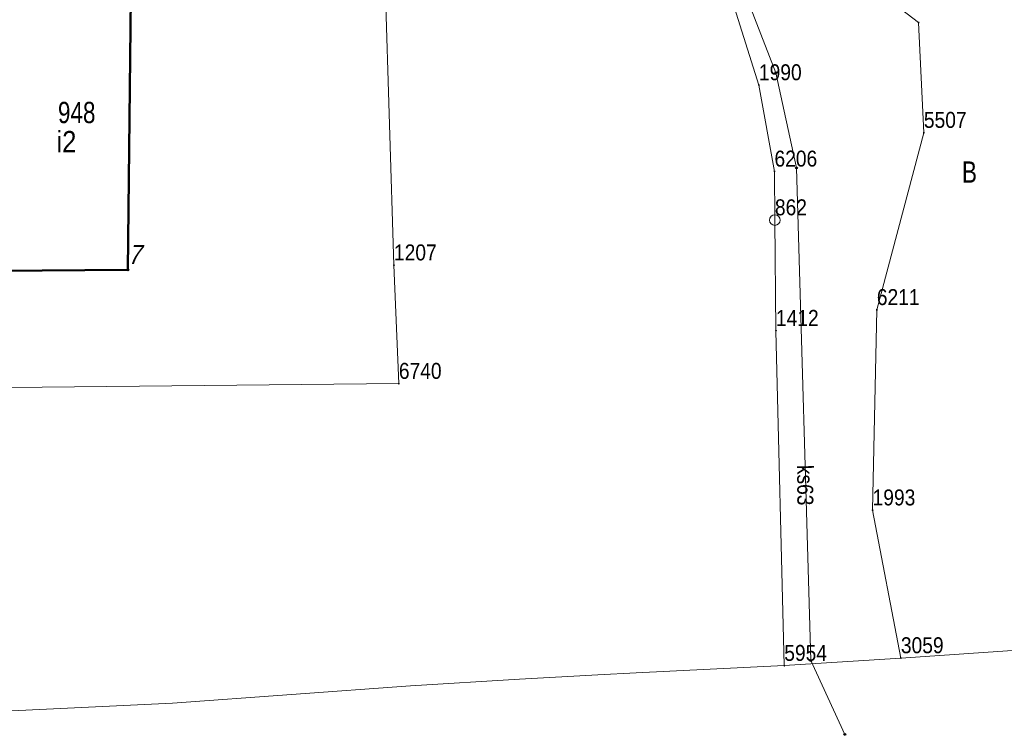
# Model space of a CAD drawing. Header units: metres. Extents: x 5551907 to 5556416, y 5709283 to 5712755.
# Tile 45 of 100: x 5554581 to 5554627, y 5710505 to 5710538. Entities that reach past the tile are written whole.
import ezdxf
from ezdxf.enums import TextEntityAlignment as Align

# ---------------------------------------------------------------- set-up
doc = ezdxf.new("R2010")
doc.units = ezdxf.units.M
doc.linetypes.add('219-500', pattern=[0])
doc.layers.get('0').update_dxf_attribs({"color": 2, "lineweight": 5})
doc.styles.get("Standard").update_dxf_attribs({"font": 'Working1250', "width": 0.75})

# ---------------------------------------------------------------- blocks, each defined once
blk = doc.blocks.new('PUNKTBUD')
at = {"color": 0}
blk.add_circle((0, 0), 0.045, dxfattribs=at)
blk = doc.blocks.new('203')
at = {"linetype": 'Continuous', "lineweight": 0}
h = blk.add_hatch(color=0, dxfattribs=at)
edge = h.paths.add_edge_path()
edge.add_arc((0, 0), 0.045, 0, 360)
blk = doc.blocks.new('202')
at = {"color": 0, "linetype": 'Continuous', "lineweight": 0}
blk.add_circle((0, 0), 0.25, dxfattribs=at)
blk = doc.blocks.new('PIKIETAW1891')
at = {"color": 0}
blk.add_circle((0, 0), 0.045, dxfattribs=at)

msp = doc.modelspace()

# ---------------------------------------------------------------- linework, layer by layer
at = {"layer": '218-kontur użytku gruntowego', "color": 3, "linetype": 'CONTINUOUS', "lineweight": 18, "flags": 128}
for points in [[(5554621.96, 5710508.22), (5554633.36, 5710508.99)], [(5554633.36, 5710508.99), (5554621.96, 5710508.22)], [(5554616.48, 5710507.86), (5554621.96, 5710508.22)], [(5554621.96, 5710508.22), (5554616.48, 5710507.86)], [(5554604.04, 5710507.22), (5554607.72, 5710507.43)], [(5554607.72, 5710507.43), (5554604.04, 5710507.22)], [(5554607.72, 5710507.43), (5554609.52, 5710507.53)], [(5554609.52, 5710507.53), (5554607.72, 5710507.43)], [(5554609.52, 5710507.53), (5554616.48, 5710507.86)], [(5554616.48, 5710507.86), (5554609.52, 5710507.53)], [(5554598.92, 5710506.91), (5554604.04, 5710507.22)], [(5554604.04, 5710507.22), (5554598.92, 5710506.91)], [(5554587.74, 5710506.1), (5554598.92, 5710506.91)], [(5554598.92, 5710506.91), (5554587.74, 5710506.1)], [(5554574.25, 5710505.45), (5554587.74, 5710506.1)], [(5554587.74, 5710506.1), (5554574.25, 5710505.45)]]:
    msp.add_lwpolyline(points, dxfattribs=at)
at = {"layer": '219-działka ewidencyjna', "color": 7, "linetype": '219-500', "lineweight": 18, "flags": 128}
for points in [[(5554618.18, 5710541.65), (5554622.79, 5710538.1)], [(5554597.72, 5710539.93), (5554598.14, 5710526.69)], [(5554614.05, 5710539.09), (5554615.29, 5710535.16)], [(5554622.79, 5710538.1), (5554623.04, 5710532.92)], [(5554615.29, 5710535.16), (5554616.02, 5710531.1)], [(5554623.04, 5710532.92), (5554620.83, 5710524.59)], [(5554616.02, 5710531.1), (5554616.04, 5710528.81)], [(5554616.04, 5710528.81), (5554616.09, 5710523.61)], [(5554598.14, 5710526.69), (5554598.37, 5710521.12)], [(5554620.83, 5710524.59), (5554620.63, 5710515.17)], [(5554616.09, 5710523.61), (5554616.48, 5710507.86)], [(5554572.45, 5710520.86), (5554598.37, 5710521.12)], [(5554620.63, 5710515.17), (5554621.96, 5710508.22)], [(5554621.96, 5710508.22), (5554616.48, 5710507.86)]]:
    msp.add_lwpolyline(points, dxfattribs=at)
at = {"layer": '312-budynek ewidencyjny', "color": 7, "linetype": 'CONTINUOUS', "lineweight": 50, "flags": 128}
for points in [[(5554585.8, 5710542.14), (5554585.63, 5710526.47)], [(5554585.63, 5710526.47), (5554579.57, 5710526.43)]]:
    msp.add_lwpolyline(points, dxfattribs=at)
at = {"layer": 'przewód kanalizacyjny', "color": 34, "linetype": 'CONTINUOUS', "lineweight": 18, "flags": 128}
msp.add_lwpolyline([(5554604.5, 5710557.96), (5554609.36, 5710555.79), (5554613.78, 5710541.69), (5554616.09, 5710535.74), (5554617.06, 5710531.26), (5554617.73, 5710508.1), (5554619.33, 5710504.63)], dxfattribs=at)

# ---------------------------------------------------------------- block references
at = {"layer": '202-punkt graniczny', "color": 7, "linetype": 'CONTINUOUS', "lineweight": 18}
msp.add_blockref('202', (5554616.04, 5710528.81), dxfattribs=at)
at = {"layer": '203-punkt graniczny', "color": 7, "linetype": 'CONTINUOUS', "lineweight": 18}
for p in [(5554622.79, 5710538.1), (5554615.29, 5710535.16), (5554623.04, 5710532.92), (5554616.02, 5710531.1), (5554598.14, 5710526.69), (5554620.83, 5710524.59), (5554616.09, 5710523.61), (5554598.37, 5710521.12), (5554620.63, 5710515.17), (5554616.48, 5710507.86), (5554621.96, 5710508.22)]:
    msp.add_blockref('203', p, dxfattribs=at)
at = {"layer": 'Punkt budynku', "color": 5, "linetype": 'CONTINUOUS', "lineweight": 18}
msp.add_blockref('PUNKTBUD', (5554585.63, 5710526.47), dxfattribs=at)
at = {"layer": 'Punkt roboczy BDOT GESUT K1', "color": 6, "linetype": 'CONTINUOUS', "lineweight": 18}
for p in [(5554616.09, 5710535.74), (5554617.06, 5710531.26), (5554617.73, 5710508.1), (5554619.33, 5710504.63)]:
    msp.add_blockref('PIKIETAW1891', p, dxfattribs=at)

# ---------------------------------------------------------------- texts
at = {"layer": '202-punkt graniczny-Atr103', "color": 7, "width": 0.9}
msp.add_text('862', height=0.75, dxfattribs=at).set_placement((5554616.04, 5710528.81), align=Align.BOTTOM_LEFT)
msp.add_text('862', height=0.75, dxfattribs=at).set_placement((5554616.04, 5710528.81), align=Align.BOTTOM_LEFT)
at = {"layer": '203-punkt graniczny-Atr103', "color": 7, "width": 0.9}
for s, p in [('1990', (5554615.29, 5710535.16)), ('1990', (5554615.29, 5710535.16)), ('5507', (5554623.04, 5710532.92)), ('5507', (5554623.04, 5710532.92)), ('6206', (5554616.02, 5710531.1)), ('6206', (5554616.02, 5710531.1)), ('1207', (5554598.14, 5710526.69)), ('1207', (5554598.14, 5710526.69)), ('6211', (5554620.83, 5710524.59)), ('6211', (5554620.83, 5710524.59)), ('1412', (5554616.09, 5710523.61)), ('1412', (5554616.09, 5710523.61)), ('6740', (5554598.37, 5710521.12)), ('6740', (5554598.37, 5710521.12)), ('1993', (5554620.63, 5710515.17)), ('1993', (5554620.63, 5710515.17)), ('5954', (5554616.48, 5710507.86)), ('5954', (5554616.48, 5710507.86)), ('3059', (5554621.96, 5710508.22)), ('3059', (5554621.96, 5710508.22))]:
    msp.add_text(s, height=0.75, dxfattribs=at).set_placement(p, align=Align.BOTTOM_LEFT)
at = {"layer": '210-oznaczenie konturu użytku gruntowego', "color": 3, "linetype": 'CONTINUOUS', "lineweight": 18, "width": 0.79}
msp.add_text('B', height=1, dxfattribs=at).set_placement((5554624.83, 5710530.57))
at = {"layer": '312-oznaczenie budynku ewidencyjnego', "color": 7, "linetype": 'CONTINUOUS', "lineweight": 18, "width": 0.79}
msp.add_text('948', height=1, dxfattribs=at).set_placement((5554582.35, 5710533.37))
at = {"layer": '312-oznaczenie budynku ewidencyjnego-Atr117', "color": 7, "width": 0.9}
msp.add_text('i2', height=1, dxfattribs=at).set_placement((5554582.75, 5710532.5), align=Align.MIDDLE_CENTER)
at = {"layer": 'przewód kanalizacyjny-Atr1', "color": 34, "width": 0.9}
msp.add_text('ks63', height=0.75, rotation=270.346, dxfattribs=at).set_placement((5554617.46, 5710517.3), align=Align.MIDDLE_LEFT)
at = {"layer": 'Punkt budynku-Atr104', "color": 5, "oblique": 15, "width": 0.9}
msp.add_text('7', height=0.9, dxfattribs=at).set_placement((5554585.63, 5710526.47), align=Align.BOTTOM_LEFT)

doc.saveas('drawing.dxf')
